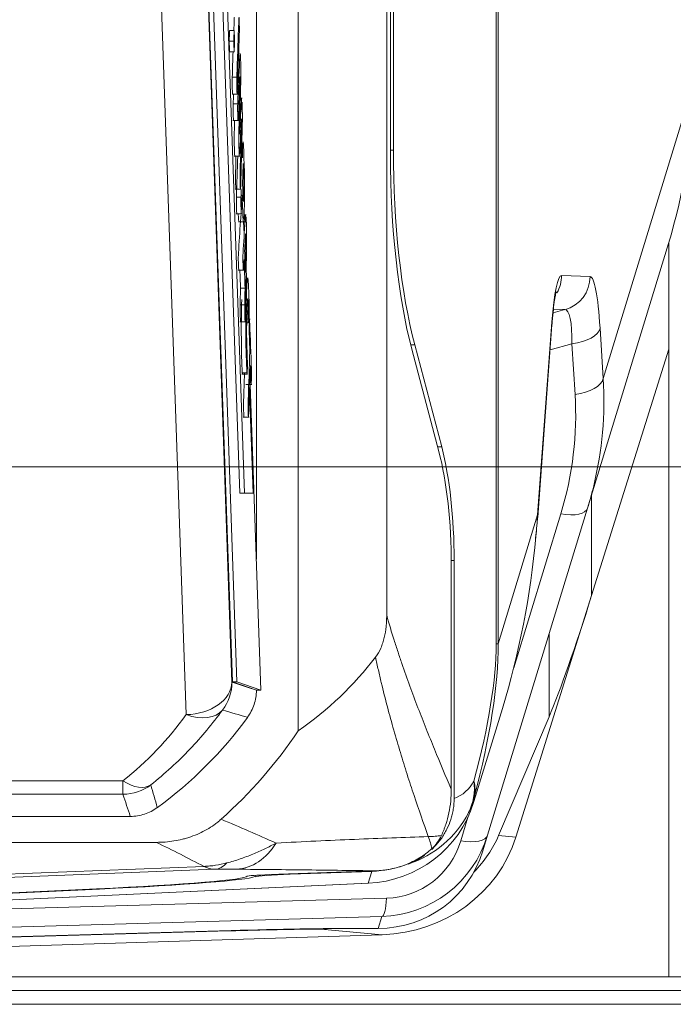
# Model space of a CAD drawing. Header units: millimetres. Extents: x 4 to 837, y 5 to 589.
# Tile 127 of 164: x 711 to 725, y 263 to 284. Entities that reach past the tile are written whole.
import ezdxf

# ---------------------------------------------------------------- set-up
doc = ezdxf.new("R2010")
doc.units = ezdxf.units.MM
doc.layers.add('1', color=7, linetype='Continuous', true_color=0xffffff)
doc.styles.add('ideas_simplex', font='simplex.shx')
doc.dimstyles.get("Standard").update_dxf_attribs({"dimtxt": 0.18, "dimasz": 0.18, "dimexe": 0.18, "dimexo": 0.0625, "dimgap": 0.09, "dimtad": 0, "dimtih": 1, "dimtoh": 1, "dimdec": 4, "dimzin": 0, "dimdsep": 46, "dimtxsty": 'Standard', "dimcen": 0.09, "dimadec": 0, "dimazin": 0, "dimtfac": 1, "dimtdec": 4, "dimtofl": 0, "dimtmove": 0, "dimatfit": 3, "dimfxl": 1, "dimtolj": 1, "dimtzin": 0, "dimarcsym": 0})

# ---------------------------------------------------------------- blocks, each defined once
blk = doc.blocks.new('_U0')
at = {"layer": '1', "color": 152, "lineweight": 13}
for p, q in [((700.230343, 313.020432), (786.941245, 313.020432)), ((709.630778, 274.485367), (786.941245, 274.485367))]:
    blk.add_line(p, q, dxfattribs=at)
at = {"layer": '1', "color": 27, "lineweight": 13}
blk.add_line((784.941245, 313.020432), (784.941245, 274.485367), dxfattribs=at)
at = {"layer": '1', "color": 87, "lineweight": 25}
for p, q in [((783.441245, 300.8554), (777.816245, 300.8554)), ((777.816245, 300.8554), (777.816245, 299.3554)), ((783.441245, 299.3554), (783.441245, 300.8554)), ((777.816245, 288.1504), (777.816245, 286.6504)), ((783.441245, 286.6504), (783.441245, 288.1504)), ((777.816245, 286.6504), (783.441245, 286.6504))]:
    blk.add_line(p, q, dxfattribs=at)
at = {"layer": '1', "color": 27, "lineweight": 18}
for points in [[(784.941245, 313.020432), (785.470226, 310.020434), (784.412264, 310.02043)], [(784.941245, 274.485367), (784.412264, 277.485365), (785.470226, 277.485369)]]:
    blk.add_solid(points, dxfattribs=at)
at = {"layer": '1', "color": 87, "linetype": 'Continuous', "lineweight": 25, "char_height": 3, "attachment_point": 7, "rotation": 90, "line_spacing_factor": 1.204819, "style": 'ideas_simplex'}
for s, insert in [('\\W1.3508;1.52', (783.287745, 288.0979)), ('\\W1.2664;38,5', (775.975245, 288.0979))]:
    blk.add_mtext(s, dxfattribs=dict(at, insert=insert))

msp = doc.modelspace()

# ---------------------------------------------------------------- linework, layer by layer
at = {"layer": '1', "color": 9, "linetype": 'Continuous', "lineweight": 18}
for p, q in [((716.803, 268.726), (716.803, 352.993)), ((718.735, 350.473), (718.735, 271.246)), ((718.817, 340.421), (718.817, 281.298)), ((718.88, 281.394), (718.88, 340.324)), ((724.885, 279.362), (723.119, 273.585)), ((724.892, 277.05), (724.892, 279.384)), ((722.031, 273.385), (722.341, 277.587)), ((719.346, 277.147), (719.935, 274.92)), ((719.873, 274.823), (719.284, 277.051)), ((724.892, 263.359), (724.892, 277.05)), ((715.892, 274.859), (715.892, 272.474)), ((715.892, 274.859), (715.892, 272.474)), ((723.119, 273.585), (720.938, 266.452)), ((720.207, 272.442), (720.207, 267.25)), ((720.145, 267.452), (720.145, 272.346)), ((721.555, 266.403), (723.207, 271.677)), ((721.259, 269.211), (720.674, 267.3)), ((722.278, 269.033), (721.176, 266.439)), ((720.674, 267.3), (720.632, 267.161)), ((720.938, 266.452), (720.832, 266.105)), ((664.072, 266.293), (713.711, 266.293)), ((716.173, 265.588), (718.484, 265.671)), ((718.409, 265.66), (716.632, 265.596)), ((705.241, 264.791), (718.339, 265.401)), ((718.33, 265.401), (718.339, 265.401)), ((701.721, 264.761), (712.47, 265.273)), ((712.402, 265.277), (701.852, 264.775)), ((718.636, 264.278), (698.892, 263.648)), ((702.445, 263.998), (715.341, 264.37)), ((715.306, 264.361), (702.61, 263.996)), ((718.115, 264.416), (718.552, 264.416)), ((697.392, 263.359), (724.892, 263.359)), ((732.725, 263.359), (724.892, 263.359))]:
    msp.add_line(p, q, dxfattribs=at)
at = {"layer": '1', "color": 9, "linetype": 'Continuous', "lineweight": 13}
for p, q in [((721.126, 270.621), (721.126, 351.097)), ((721.167, 351.097), (721.167, 270.621)), ((723.46, 276.41), (725.393, 282.736)), ((718.817, 281.395), (718.88, 281.394)), ((722.551, 278.661), (723.173, 278.639)), ((722.365, 277.847), (722.622, 277.915)), ((722.622, 277.915), (722.373, 277.924)), ((722.029, 273.44), (722.338, 277.642)), ((723.39, 277.514), (723.46, 276.41)), ((719.346, 277.147), (719.258, 277.149)), ((722.775, 277.168), (722.301, 277.041)), ((722.845, 276.063), (722.775, 277.168)), ((723.207, 271.677), (724.892, 277.05)), ((719.847, 274.921), (719.935, 274.92)), ((723.207, 273.876), (723.207, 271.677)), ((721.167, 270.621), (722.029, 273.44)), ((721.506, 270.104), (722.532, 273.458)), ((720.207, 272.442), (720.144, 272.443)), ((722.278, 269.033), (722.278, 270.834)), ((721.167, 270.621), (721.126, 270.621)), ((720.351, 266.324), (720.509, 266.841)), ((721.176, 266.439), (721.555, 266.403)), ((698.857, 265.134), (714.752, 265.769)), ((714.986, 265.705), (698.892, 265.062)), ((715.865, 265.544), (715.865, 265.573)), ((716.632, 265.604), (716.632, 265.596)), ((718.33, 265.401), (718.409, 265.66)), ((705.233, 264.791), (718.33, 265.401)), ((712.47, 265.273), (712.47, 265.281)), ((707.75, 264.761), (718.734, 265.074)), ((718.63, 264.672), (705.407, 264.295)), ((718.552, 264.416), (718.63, 264.672)), ((718.636, 264.278), (717.3, 264.402))]:
    msp.add_line(p, q, dxfattribs=at)
at = {"layer": '1', "color": 252, "linetype": 'Continuous', "lineweight": 18}
for p, q in [((715.892, 305.869), (715.892, 272.474)), ((713.141, 266.859), (710.392, 266.859))]:
    msp.add_line(p, q, dxfattribs=at)
at = {"layer": '1', "color": 7, "linetype": 'Continuous', "lineweight": 18}
for p, q in [((714.927, 291.236), (715.532, 273.91)), ((715.119, 288.589), (715.632, 273.91)), ((715.506, 282.886), (715.495, 283.212)), ((715.622, 279.574), (715.613, 279.832)), ((715.673, 278.112), (715.663, 278.397)), ((715.819, 273.91), (715.741, 276.138)), ((715.632, 273.91), (715.532, 273.91)), ((715.632, 273.91), (715.819, 273.91))]:
    msp.add_line(p, q, dxfattribs=at)
at = {"layer": '1', "color": 18, "linetype": 'Continuous', "lineweight": 18}
for p, q in [((714.827, 285.293), (715.368, 269.793)), ((714.927, 285.293), (715.468, 269.793)), ((715.586, 281.227), (715.575, 281.551)), ((715.638, 279.739), (715.629, 279.987)), ((715.684, 278.411), (715.67, 278.812)), ((715.709, 277.708), (715.702, 277.896)), ((715.712, 277.626), (715.71, 277.676)), ((715.756, 276.347), (715.752, 276.457)), ((715.991, 269.61), (715.759, 276.283)), ((715.368, 269.793), (715.892, 269.61)), ((715.368, 269.793), (715.468, 269.793)), ((715.468, 269.793), (715.991, 269.61)), ((715.892, 269.61), (715.991, 269.61))]:
    msp.add_line(p, q, dxfattribs=at)
at = {"layer": '1', "color": 252, "linetype": 'Continuous', "lineweight": 13}
for p, q in [((714.818, 285.273), (715.359, 269.787)), ((714.36, 269.08), (713.809, 284.859)), ((707.649, 267.634), (712.981, 267.634)), ((712.981, 267.341), (712.981, 267.634)), ((712.981, 267.341), (707.509, 267.341))]:
    msp.add_line(p, q, dxfattribs=at)
at = {"layer": '1', "color": 163, "linetype": 'Continuous', "lineweight": 18}
for p, q in [((715.407, 284.005), (715.307, 284.005)), ((715.399, 283.773), (715.299, 283.773)), ((715.407, 283.541), (715.307, 283.541))]:
    msp.add_line(p, q, dxfattribs=at)
at = {"layer": '1', "color": 5, "linetype": 'Continuous', "lineweight": 13}
for p, q in [((715.365, 282.985), (715.464, 282.985)), ((715.485, 282.408), (715.385, 282.408)), ((715.456, 280.37), (715.556, 280.37)), ((715.685, 276.537), (715.585, 276.537))]:
    msp.add_line(p, q, dxfattribs=at)
at = {"layer": '1', "color": 5, "linetype": 'Continuous', "lineweight": 18}
for p, q in [((715.36, 282.616), (715.485, 282.616)), ((715.585, 282.527), (715.542, 282.527)), ((715.56, 282.387), (715.539, 282.387)), ((715.38, 282.043), (715.505, 282.043)), ((715.41, 281.266), (715.534, 281.266)), ((715.432, 280.542), (715.557, 280.542)), ((715.451, 280.004), (715.576, 280.004)), ((715.672, 279.986), (715.623, 279.986)), ((715.498, 279.831), (715.623, 279.831)), ((715.663, 279.292), (715.64, 279.292)), ((715.495, 278.778), (715.62, 278.778)), ((715.715, 278.605), (715.666, 278.605)), ((715.645, 278.386), (715.545, 278.386)), ((715.638, 278.017), (715.538, 278.017)), ((715.534, 277.65), (715.659, 277.65)), ((715.68, 277.626), (715.741, 277.626)), ((715.756, 277.708), (715.682, 277.708)), ((715.576, 276.504), (715.701, 276.504)), ((715.665, 276.283), (715.79, 276.283)), ((715.607, 275.567), (715.732, 275.567))]:
    msp.add_line(p, q, dxfattribs=at)
at = {"layer": '1', "color": 143, "linetype": 'Continuous', "lineweight": 18}
msp.add_line((696.612, 263.059), (732.249, 263.059), dxfattribs=at)
at = {"layer": '1', "color": 143, "linetype": 'Continuous', "lineweight": 13}
msp.add_line((732.249, 262.759), (696.218, 262.759), dxfattribs=at)
at = {"layer": '1', "color": 252, "linetype": 'Continuous', "lineweight": 18}
msp.add_arc((708.392, 274.359), 9.05, 306.1507, 323.8493, dxfattribs=at)
at = {"layer": '1', "color": 9, "linetype": 'Continuous', "lineweight": 18}
msp.add_arc((708.392, 274.359), 10.124, 311.6677, 326.1868, dxfattribs=at)
for centre, major_axis, ratio, start_param, end_param in [((715.224, 281.967), (-4.969, -9.694), 0.915268, 1.763714, 2.081279), ((720.411, 281.278), (-0.006, 6.001), 0.265596, 1.567206, 2.3521), ((720.474, 281.374), (-0.006, 6.001), 0.265596, 1.567206, 2.3521), ((719.215, 272.358), (-0.003, 3.5), 0.265596, 4.708799, 5.493692), ((719.277, 272.454), (-0.003, 3.5), 0.265596, 4.708799, 5.493692), ((713.242, 275.482), (-10.108, -1.836), 0.86618, 2.721247, 2.776374), ((712.428, 274.53), (-0.324, -13.758), 0.700701, 1.190423, 1.473344), ((723.338, 273.474), (-1.453, -5.094), 0.073488, 0.533162, 1.231294), ((711.918, 274.359), (-7.96, 0), 0.896513, 2.2316, 2.542502), ((718.231, 267.859), (-2.492, -0.276), 0.981028, 1.501972, 2.741344), ((718.554, 267.205), (-0.059, 2.533), 0.985057, 3.14841, 4.387782), ((718.499, 267.277), (-3.177, 0.239), 0.941521, 1.684461, 2.926011), ((717.076, 267.41), (-4.27, 0.253), 0.700952, 2.596941, 2.89671), ((718.466, 266.919), (-1.471, 2.063), 0.964152, 2.539361, 3.778733), ((718.323, 268.16), (-1.664, -1.87), 0.998377, 0.762518, 1.088078), ((710.692, 265.382), (-5, -0.175), 0.034878, 1.918642, 3.123656), ((710.692, 265.382), (-5.2, -0.182), 0.034878, 1.918642, 3.038423), ((716.191, 265.571), (-0.5, -0.017), 0.034878, 4.746075, 6.265249), ((716.66, 265.569), (-0.8, -0.028), 0.034878, 4.746075, 6.180015), ((714.438, 264.159), (-5, -0.175), 0.034878, 4.101628, 4.536636), ((714.438, 264.159), (-5.2, -0.182), 0.034878, 3.925771, 4.536636)]:
    msp.add_ellipse(centre, major_axis=major_axis, ratio=ratio, start_param=start_param, end_param=end_param, dxfattribs=at)
at = {"layer": '1', "color": 9, "linetype": 'Continuous', "lineweight": 13}
for centre, major_axis, ratio, start_param, end_param in [((722.554, 276.33), (-0.004, 2.331), 0.110886, 6.279154, 7.255857), ((721.806, 278.661), (0.026, 0.75), 0.993398, 4.219902, 4.746609), ((722.428, 278.639), (0.026, 0.75), 0.993398, 3.439847, 4.746609), ((723.16, 276.309), (-0.012, -2.33), 0.11226, 2.115018, 3.138297), ((722.415, 276.309), (-0.219, -1.606), 0.17875, 2.159014, 3.182293), ((721.593, 277.642), (-0.748, 0.055), 0.536922, 3.141587, 3.277917), ((722.645, 277.514), (0.749, 0.047), 0.477313, 4.857217, 6.152339), ((722.714, 276.41), (0.749, 0.047), 0.477313, 4.857217, 6.152339), ((713.242, 275.482), (-10.108, -1.836), 0.86618, 2.776374, 3.038811), ((713.372, 275.135), (-9.35, -1.868), 0.859177, 2.708291, 3.025856), ((722.402, 273.805), (0.717, -0.219), 0.410432, 5.018377, 6.283185), ((712.428, 274.53), (-0.324, -13.758), 0.700701, 1.473344, 1.507988), ((721.284, 273.44), (-0.748, 0.055), 0.536922, 3.141952, 3.277917), ((706.095, 249.078), (-14.42, -23.229), 0.182529, 2.600372, 2.855615), ((704.646, 249.078), (-15.709, -23.718), 0.215587, 2.575332, 2.830575), ((719.785, 268.204), (-0.595, 0.864), 0.873962, 2.928911, 3.56686), ((719.19, 267.631), (1.323, -0.706), 0.869113, 0.013492, 0.550689), ((719.19, 267.631), (1.449, -0.387), 0.693316, 0.031738, 0.367362), ((719.19, 267.631), (-1.259, 0.816), 0.997604, 3.238208, 3.4785), ((718.337, 268.204), (-1.492, 2.065), 0.947978, 2.850744, 3.582639), ((720.221, 266.671), (0.717, -0.219), 0.410432, 5.018377, 6.283185), ((715.412, 267.204), (0.012, 1.5), 0.774069, 3.196712, 4.052014), ((718.684, 266.858), (-0.033, 1.784), 0.978552, 3.151456, 4.390828), ((714.934, 267.203), (0.025, -1.5), 0.469264, 0.039507, 0.427114), ((718.604, 265.421), (-0.021, 0.75), 0.181414, 3.177067, 4.226383)]:
    msp.add_ellipse(centre, major_axis=major_axis, ratio=ratio, start_param=start_param, end_param=end_param, dxfattribs=at)
at = {"layer": '1', "color": 252, "linetype": 'Continuous', "lineweight": 13}
for centre, major_axis, ratio, start_param, end_param in [((714.36, 269.787), (-0.999, -0.035), 0.706891, 1.546116, 3.092232), ((714.36, 269.787), (-0.321, -0.947), 0.999321, 1.244146, 1.897446), ((714.36, 269.787), (-0.811, 0.585), 0.629764, 1.99759, 3.096649), ((708.392, 273.395), (0, -7.367), 0.99939, 0.672925, 0.945109), ((712.981, 268.341), (-0.624, 0.782), 0.529088, 2.15655, 3.100453), ((712.981, 268.341), (-0.947, -0.32), 0.999321, 1.245279, 1.896314)]:
    msp.add_ellipse(centre, major_axis=major_axis, ratio=ratio, start_param=start_param, end_param=end_param, dxfattribs=at)
at = {"layer": '1', "color": 5, "linetype": 'Continuous', "lineweight": 18}
for points, knots in [([(715.4, 284.005), (715.403, 284.084), (715.405, 284.163), (715.408, 284.242), (715.409, 284.275), (715.41, 284.292), (715.412, 284.292)], [0, 0, 0, 0, 0.739584, 0.739584, 0.739584, 1, 1, 1, 1]), ([(715.464, 282.985), (715.479, 283.404), (715.494, 283.823), (715.508, 284.242), (715.51, 284.309), (715.513, 284.309), (715.515, 284.243), (715.517, 284.205), (715.518, 284.168), (715.519, 284.13), (715.522, 284.064), (715.522, 283.99), (715.519, 283.924)], [0, 0, 0, 0, 0.73731, 0.73731, 0.73731, 0.835407, 0.835407, 0.835407, 0.901939, 0.901939, 0.901939, 1, 1, 1, 1]), ([(715.519, 283.924), (715.505, 283.504), (715.49, 283.085), (715.476, 282.666), (715.473, 282.6), (715.471, 282.599), (715.468, 282.666), (715.467, 282.703), (715.466, 282.741), (715.464, 282.778), (715.462, 282.844), (715.462, 282.919), (715.464, 282.985)], [0, 0, 0, 0, 0.737359, 0.737359, 0.737359, 0.835462, 0.835462, 0.835462, 0.901998, 0.901998, 0.901998, 1, 1, 1, 1]), ([(715.485, 282.408), (715.499, 282.724), (715.513, 283.04), (715.526, 283.357), (715.535, 283.555), (715.541, 283.552), (715.554, 283.187), (715.554, 283.026), (715.547, 282.762)], [0, 0, 0, 0, 0.527315, 0.527315, 0.527315, 0.763174, 0.763174, 1, 1, 1, 1]), ([(715.372, 282.616), (715.371, 282.616), (715.37, 282.632), (715.369, 282.666), (715.367, 282.703), (715.366, 282.741), (715.365, 282.778), (715.362, 282.844), (715.362, 282.919), (715.365, 282.985)], [0, 0, 0, 0, 0.230006, 0.230006, 0.230006, 0.541378, 0.541378, 0.541378, 1, 1, 1, 1]), ([(715.534, 282.99), (715.521, 282.688), (715.509, 282.386), (715.496, 282.085), (715.493, 282.026), (715.491, 282.03), (715.489, 282.094), (715.487, 282.13), (715.486, 282.166), (715.485, 282.201), (715.482, 282.271), (715.482, 282.347), (715.485, 282.408)], [0, 0, 0, 0, 0.696183, 0.696183, 0.696183, 0.808446, 0.808446, 0.808446, 0.882625, 0.882625, 0.882625, 1, 1, 1, 1]), ([(715.522, 281.266), (715.519, 281.267), (715.516, 281.311), (715.508, 281.545), (715.507, 281.68), (715.511, 281.845), (715.519, 282.211), (715.528, 282.577), (715.536, 282.943)], [0, 0, 0, 0, 0.137789, 0.137789, 0.375707, 0.375707, 0.375707, 1, 1, 1, 1]), ([(715.536, 282.943), (715.537, 282.96), (715.537, 282.974), (715.536, 283.004), (715.535, 283.004), (715.534, 282.99)], [0, 0, 0, 0, 0.486654, 0.486654, 1, 1, 1, 1]), ([(715.547, 282.762), (715.54, 282.452), (715.533, 282.142), (715.526, 281.831), (715.525, 281.79), (715.525, 281.766), (715.525, 281.752)], [0, 0, 0, 0, 0.927557, 0.927557, 0.927557, 1, 1, 1, 1]), ([(715.392, 282.043), (715.391, 282.043), (715.39, 282.06), (715.389, 282.094), (715.387, 282.13), (715.386, 282.166), (715.385, 282.201), (715.382, 282.271), (715.383, 282.347), (715.385, 282.408)], [0, 0, 0, 0, 0.235743, 0.235743, 0.235743, 0.531701, 0.531701, 0.531701, 1, 1, 1, 1]), ([(715.58, 282.439), (715.58, 282.426), (715.581, 282.41), (715.588, 282.211), (715.588, 282.039), (715.581, 281.793), (715.57, 281.397), (715.56, 281), (715.549, 280.603), (715.548, 280.587), (715.548, 280.574), (715.547, 280.564)], [0, 0, 0, 0, 0.027325, 0.027325, 0.321331, 0.321331, 0.321331, 0.977507, 0.977507, 0.977507, 1, 1, 1, 1]), ([(715.567, 282.067), (715.554, 281.823), (715.541, 281.578), (715.529, 281.334), (715.528, 281.323), (715.528, 281.314), (715.527, 281.306)], [0, 0, 0, 0, 0.965012, 0.965012, 0.965012, 1, 1, 1, 1]), ([(715.569, 282.018), (715.569, 282.036), (715.569, 282.051), (715.568, 282.081), (715.567, 282.079), (715.567, 282.067)], [0, 0, 0, 0, 0.510903, 0.510903, 1, 1, 1, 1]), ([(715.422, 281.266), (715.419, 281.267), (715.416, 281.311), (715.408, 281.545), (715.407, 281.68), (715.411, 281.845), (715.412, 281.911), (715.414, 281.977), (715.415, 282.044)], [0, 0, 0, 0, 0.281822, 0.281822, 0.768439, 0.768439, 0.768439, 1, 1, 1, 1]), ([(715.545, 280.542), (715.544, 280.542), (715.543, 280.559), (715.541, 280.591), (715.54, 280.627), (715.539, 280.663), (715.538, 280.699), (715.535, 280.762), (715.535, 280.832), (715.537, 280.904), (715.548, 281.275), (715.558, 281.647), (715.569, 282.018)], [0, 0, 0, 0, 0.059015, 0.059015, 0.059015, 0.13794, 0.13794, 0.13794, 0.257715, 0.257715, 0.257715, 1, 1, 1, 1]), ([(715.586, 281.226), (715.588, 281.287), (715.59, 281.347), (715.592, 281.408), (715.6, 281.642), (715.607, 281.625), (715.616, 281.384), (715.618, 281.333), (715.619, 281.283), (715.621, 281.232), (715.636, 280.797), (715.641, 280.468), (715.625, 279.994), (715.622, 279.936), (715.619, 279.897)], [0, 0, 0, 0, 0.088818, 0.088818, 0.088818, 0.359503, 0.359503, 0.359503, 0.434531, 0.434531, 0.434531, 0.908169, 0.908169, 1, 1, 1, 1]), ([(715.445, 280.542), (715.444, 280.542), (715.443, 280.559), (715.441, 280.591), (715.44, 280.627), (715.439, 280.663), (715.438, 280.699), (715.435, 280.762), (715.435, 280.832), (715.437, 280.904), (715.441, 281.025), (715.444, 281.145), (715.447, 281.266)], [0, 0, 0, 0, 0.118376, 0.118376, 0.118376, 0.276687, 0.276687, 0.276687, 0.516938, 0.516938, 0.516938, 1, 1, 1, 1]), ([(715.616, 280.388), (715.622, 280.565), (715.621, 280.702), (715.613, 280.933), (715.612, 280.975), (715.61, 281.017), (715.609, 281.059), (715.606, 281.137), (715.604, 281.11), (715.602, 281.044), (715.598, 280.925), (715.594, 280.807), (715.589, 280.689)], [0, 0, 0, 0, 0.413632, 0.413632, 0.413632, 0.528856, 0.528856, 0.528856, 0.678778, 0.678778, 0.678778, 1, 1, 1, 1]), ([(715.589, 280.689), (715.592, 280.616), (715.595, 280.543), (715.597, 280.47), (715.605, 280.24), (715.61, 280.212), (715.616, 280.388)], [0, 0, 0, 0, 0.324315, 0.324315, 0.324315, 1, 1, 1, 1]), ([(715.464, 280.004), (715.463, 280.005), (715.461, 280.022), (715.46, 280.054), (715.459, 280.09), (715.458, 280.127), (715.456, 280.163), (715.454, 280.23), (715.454, 280.304), (715.456, 280.37)], [0, 0, 0, 0, 0.226315, 0.226315, 0.226315, 0.533774, 0.533774, 0.533774, 1, 1, 1, 1]), ([(715.564, 280.004), (715.563, 280.005), (715.561, 280.022), (715.56, 280.054), (715.559, 280.09), (715.558, 280.127), (715.556, 280.163), (715.554, 280.23), (715.554, 280.304), (715.556, 280.37)], [0, 0, 0, 0, 0.226315, 0.226315, 0.226315, 0.533774, 0.533774, 0.533774, 1, 1, 1, 1]), ([(715.611, 279.831), (715.603, 279.832), (715.596, 279.982), (715.587, 280.236), (715.584, 280.297), (715.582, 280.358), (715.58, 280.42)], [0, 0, 0, 0, 0.753749, 0.753749, 0.753749, 1, 1, 1, 1]), ([(715.507, 278.778), (715.506, 278.778), (715.505, 278.795), (715.503, 278.831), (715.502, 278.87), (715.501, 278.908), (715.499, 278.946), (715.497, 279.02), (715.497, 279.1), (715.5, 279.15), (715.515, 279.383), (715.53, 279.615), (715.545, 279.849), (715.551, 279.94), (715.556, 279.986), (715.56, 279.986)], [0, 0, 0, 0, 0.054885, 0.054885, 0.054885, 0.122656, 0.122656, 0.122656, 0.226532, 0.226532, 0.226532, 0.833696, 0.833696, 0.833696, 1, 1, 1, 1]), ([(715.623, 279.012), (715.619, 278.942), (715.615, 278.873), (715.61, 278.804), (715.608, 278.762), (715.605, 278.771), (715.603, 278.831), (715.602, 278.87), (715.601, 278.908), (715.599, 278.946), (715.597, 279.02), (715.597, 279.1), (715.6, 279.15), (715.615, 279.383), (715.63, 279.615), (715.645, 279.849), (715.651, 279.94), (715.656, 279.986), (715.66, 279.986)], [0, 0, 0, 0, 0.14442, 0.14442, 0.14442, 0.220789, 0.220789, 0.220789, 0.276664, 0.276664, 0.276664, 0.362306, 0.362306, 0.362306, 0.862889, 0.862889, 0.862889, 1, 1, 1, 1]), ([(715.666, 279.941), (715.668, 279.911), (715.671, 279.866), (715.68, 279.585), (715.681, 279.378), (715.674, 279.02)], [0, 0, 0, 0, 0.208751, 0.208751, 1, 1, 1, 1]), ([(715.663, 279.292), (715.665, 279.42), (715.665, 279.478), (715.661, 279.594), (715.659, 279.593), (715.655, 279.522)], [0, 0, 0, 0, 0.499807, 0.499807, 1, 1, 1, 1]), ([(715.674, 279.02), (715.666, 278.59), (715.658, 278.159), (715.65, 277.729), (715.648, 277.637), (715.646, 277.624), (715.643, 277.698), (715.642, 277.736), (715.64, 277.775), (715.639, 277.814), (715.637, 277.875), (715.637, 277.942), (715.638, 278.017)], [0, 0, 0, 0, 0.696265, 0.696265, 0.696265, 0.815256, 0.815256, 0.815256, 0.894008, 0.894008, 0.894008, 1, 1, 1, 1]), ([(715.685, 276.537), (715.659, 276.988), (715.655, 277.656), (715.684, 278.483), (715.693, 278.606), (715.702, 278.605)], [0, 0, 0, 0, 0.697889, 0.697889, 1, 1, 1, 1]), ([(715.547, 277.65), (715.545, 277.65), (715.544, 277.665), (715.543, 277.698), (715.542, 277.736), (715.54, 277.775), (715.539, 277.814), (715.537, 277.875), (715.537, 277.942), (715.538, 278.017)], [0, 0, 0, 0, 0.218479, 0.218479, 0.218479, 0.551622, 0.551622, 0.551622, 1, 1, 1, 1]), ([(715.704, 278.159), (715.698, 278.16), (715.693, 278.069), (715.674, 277.522), (715.675, 277.211), (715.694, 276.84), (715.697, 276.781), (715.698, 276.706), (715.695, 276.633), (715.694, 276.607), (715.694, 276.582), (715.693, 276.557), (715.691, 276.496), (715.688, 276.486), (715.685, 276.537)], [0, 0, 0, 0, 0.23521, 0.23521, 0.76237, 0.76237, 0.76237, 0.862244, 0.862244, 0.862244, 0.904546, 0.904546, 0.904546, 1, 1, 1, 1]), ([(715.728, 277.626), (715.727, 277.627), (715.725, 277.653), (715.724, 277.703), (715.718, 277.964), (715.712, 278.107), (715.707, 278.147)], [0, 0, 0, 0, 0.183376, 0.183376, 0.183376, 1, 1, 1, 1]), ([(715.735, 277.954), (715.737, 277.879), (715.736, 277.81), (715.734, 277.749), (715.733, 277.724), (715.732, 277.699), (715.731, 277.674), (715.731, 277.665), (715.731, 277.658), (715.731, 277.652)], [0, 0, 0, 0, 0.626478, 0.626478, 0.626478, 0.922603, 0.922603, 0.922603, 1, 1, 1, 1]), ([(715.75, 277.012), (715.745, 277.133), (715.741, 277.253), (715.737, 277.374), (715.734, 277.44), (715.734, 277.514), (715.737, 277.58), (715.738, 277.606), (715.739, 277.632), (715.739, 277.658), (715.741, 277.691), (715.742, 277.707), (715.743, 277.708)], [0, 0, 0, 0, 0.52669, 0.52669, 0.52669, 0.768329, 0.768329, 0.768329, 0.880579, 0.880579, 0.880579, 1, 1, 1, 1]), ([(715.748, 277.62), (715.76, 277.285), (715.772, 276.951), (715.783, 276.617), (715.786, 276.551), (715.786, 276.477), (715.783, 276.411)], [0, 0, 0, 0, 0.858109, 0.858109, 0.858109, 1, 1, 1, 1]), ([(715.761, 276.694), (715.748, 276.335), (715.736, 275.976), (715.723, 275.618), (715.721, 275.551), (715.719, 275.55), (715.716, 275.616), (715.715, 275.654), (715.714, 275.692), (715.712, 275.729), (715.71, 275.796), (715.71, 275.87), (715.712, 275.936), (715.725, 276.295), (715.737, 276.654), (715.75, 277.012)], [0, 0, 0, 0, 0.413825, 0.413825, 0.413825, 0.478125, 0.478125, 0.478125, 0.521836, 0.521836, 0.521836, 0.586136, 0.586136, 0.586136, 1, 1, 1, 1]), ([(715.783, 276.411), (715.782, 276.385), (715.782, 276.359), (715.781, 276.333), (715.778, 276.267), (715.776, 276.266), (715.773, 276.332), (715.769, 276.453), (715.765, 276.573), (715.761, 276.694)], [0, 0, 0, 0, 0.127562, 0.127562, 0.127562, 0.401794, 0.401794, 0.401794, 1, 1, 1, 1]), ([(715.62, 275.567), (715.619, 275.567), (715.617, 275.583), (715.616, 275.616), (715.615, 275.654), (715.614, 275.692), (715.612, 275.729), (715.61, 275.796), (715.61, 275.87), (715.612, 275.936), (715.619, 276.132), (715.626, 276.329), (715.633, 276.525)], [0, 0, 0, 0, 0.088766, 0.088766, 0.088766, 0.207863, 0.207863, 0.207863, 0.38306, 0.38306, 0.38306, 1, 1, 1, 1])]:
    msp.add_open_spline(points, degree=3, knots=knots, dxfattribs=at)
at = {"layer": '1', "color": 163, "linetype": 'Continuous', "lineweight": 18}
for points in [[(715.307, 284.005), (715.305, 283.928), (715.302, 283.85), (715.299, 283.773)], [(715.407, 284.005), (715.405, 283.928), (715.402, 283.85), (715.399, 283.773)], [(715.415, 283.773), (715.413, 283.85), (715.41, 283.928), (715.407, 284.005)], [(715.299, 283.773), (715.302, 283.695), (715.305, 283.618), (715.307, 283.541)], [(715.399, 283.773), (715.402, 283.695), (715.405, 283.618), (715.407, 283.541)], [(715.407, 283.541), (715.41, 283.618), (715.413, 283.695), (715.415, 283.773)]]:
    msp.add_open_spline(points, degree=3, dxfattribs=at)
at = {"layer": '1', "color": 5, "linetype": 'Continuous', "lineweight": 18}
for points in [[(715.365, 282.985), (715.371, 283.17), (715.377, 283.355), (715.384, 283.541)], [(715.385, 282.408), (715.388, 282.477), (715.391, 282.547), (715.394, 282.616)], [(715.56, 282.387), (715.565, 282.478), (715.569, 282.525), (715.572, 282.527)], [(715.528, 281.765), (715.539, 281.972), (715.55, 282.18), (715.56, 282.387)], [(715.525, 281.752), (715.526, 281.737), (715.527, 281.735), (715.528, 281.765)], [(715.456, 280.37), (715.467, 280.669), (715.477, 280.967), (715.487, 281.266)], [(715.556, 280.37), (715.558, 280.427), (715.56, 280.483), (715.562, 280.54)], [(715.58, 280.42), (715.576, 280.311), (715.573, 280.203), (715.569, 280.094)], [(715.511, 279.831), (715.506, 279.832), (715.501, 279.89), (715.496, 279.995)], [(715.655, 279.522), (715.648, 279.416), (715.642, 279.309), (715.635, 279.203)], [(715.652, 278.725), (715.655, 278.914), (715.659, 279.103), (715.663, 279.292)], [(715.635, 279.203), (715.641, 279.043), (715.646, 278.884), (715.652, 278.725)], [(715.645, 278.386), (715.638, 278.595), (715.63, 278.803), (715.623, 279.012)], [(715.545, 278.386), (715.541, 278.517), (715.536, 278.647), (715.531, 278.778)], [(715.707, 278.594), (715.717, 278.545), (715.727, 278.33), (715.735, 277.954)], [(715.538, 278.017), (715.54, 278.14), (715.543, 278.263), (715.545, 278.386)], [(715.638, 278.017), (715.64, 278.14), (715.643, 278.263), (715.645, 278.386)], [(715.585, 276.537), (715.561, 276.962), (715.556, 277.58), (715.572, 278.133)], [(715.589, 276.504), (715.588, 276.504), (715.586, 276.515), (715.585, 276.537)]]:
    msp.add_open_spline(points, degree=3, dxfattribs=at)
at = {"layer": '1', "color": 9, "linetype": 'Continuous', "lineweight": 18}
for points, knots in [([(722.358, 277.786), (722.367, 277.877), (722.384, 278.033), (722.41, 278.201), (722.43, 278.288), (722.435, 278.306), (722.435, 278.306)], [0, 0, 0, 0, 0.311172, 0.601237, 0.847161, 1, 1, 1, 1]), ([(718.491, 270.335), (718.537, 270.395), (718.575, 270.461), (718.615, 270.551), (718.622, 270.569), (718.636, 270.606), (718.643, 270.625), (718.662, 270.682), (718.673, 270.721), (718.701, 270.838), (718.714, 270.918), (718.727, 271.04), (718.73, 271.081), (718.734, 271.164), (718.735, 271.205), (718.735, 271.246)], [0, 0, 0, 0, 0.25, 0.25, 0.3125, 0.3125, 0.375, 0.375, 0.5, 0.5, 0.75, 0.75, 0.875, 0.875, 1, 1, 1, 1]), ([(719.718, 266.139), (719.739, 266.159), (719.76, 266.179), (719.834, 266.256), (719.883, 266.315), (719.95, 266.41), (719.971, 266.442), (720.001, 266.492), (720.011, 266.509), (720.03, 266.543), (720.039, 266.56), (720.082, 266.647), (720.111, 266.718), (720.146, 266.828), (720.157, 266.865), (720.17, 266.921), (720.175, 266.94), (720.182, 266.979), (720.186, 266.998), (720.201, 267.094), (720.207, 267.172), (720.207, 267.25)], [0, 0, 0, 0, 0.070286, 0.070286, 0.256229, 0.256229, 0.3492, 0.3492, 0.395686, 0.395686, 0.442172, 0.442172, 0.628115, 0.628115, 0.721086, 0.721086, 0.767572, 0.767572, 0.814057, 0.814057, 1, 1, 1, 1]), ([(720.145, 267.452), (720.145, 267.364), (720.14, 267.278), (720.123, 267.105), (720.11, 267.02), (720.075, 266.851), (720.052, 266.767), (720.018, 266.663), (720.011, 266.642), (719.996, 266.601), (719.973, 266.54), (719.947, 266.48), (719.929, 266.44)], [0, 0, 0, 0, 0.25, 0.25, 0.5, 0.5, 0.75, 0.75, 0.8125, 0.8125, 0.875, 1, 1, 1, 1]), ([(713.711, 266.293), (713.839, 266.293), (713.966, 266.302), (714.154, 266.333), (714.217, 266.345), (714.309, 266.368), (714.34, 266.377), (714.401, 266.395), (714.432, 266.405), (714.584, 266.457), (714.7, 266.51), (714.865, 266.604), (714.919, 266.639), (714.997, 266.695), (715.023, 266.714), (715.073, 266.755), (715.098, 266.775), (715.122, 266.797)], [0, 0, 0, 0, 0.25, 0.25, 0.375, 0.375, 0.4375, 0.4375, 0.5, 0.5, 0.75, 0.75, 0.875, 0.875, 0.9375, 0.9375, 1, 1, 1, 1]), ([(719.929, 266.44), (719.903, 266.386), (719.873, 266.335), (719.804, 266.241), (719.765, 266.197), (719.721, 266.156)], [0, 0, 0, 0, 0.5, 0.5, 1, 1, 1, 1]), ([(719.721, 266.156), (719.68, 266.118), (719.636, 266.082), (719.568, 266.031), (719.545, 266.014), (719.498, 265.982), (719.474, 265.967), (719.353, 265.894), (719.252, 265.845), (719.119, 265.794), (719.093, 265.784), (719.039, 265.766), (719.012, 265.758), (718.93, 265.735), (718.876, 265.721), (718.71, 265.688), (718.598, 265.675), (718.484, 265.671)], [0, 0, 0, 0, 0.125, 0.125, 0.1875, 0.1875, 0.25, 0.25, 0.5, 0.5, 0.5625, 0.5625, 0.625, 0.625, 0.75, 0.75, 1, 1, 1, 1]), ([(719.204, 265.82), (719.277, 265.848), (719.401, 265.906), (719.515, 265.978), (719.563, 266.012)], [0, 0, 0, 0, 0.567537, 1, 1, 1, 1])]:
    msp.add_open_spline(points, degree=3, knots=knots, dxfattribs=at)
for points, degree in [([(722.341, 277.587), (722.348, 277.701), (722.358, 277.786)], 2), ([(721.982, 272.923), (722.031, 273.385)], 1), ([(720.521, 266.941), (720.585, 267.055), (720.636, 267.175), (720.674, 267.3)], 3), ([(717.3, 264.402), (717.342, 264.403), (717.383, 264.404), (717.423, 264.405)], 3)]:
    msp.add_open_spline(points, degree=degree, dxfattribs=at)
at = {"layer": '1', "color": 9, "linetype": 'Continuous', "lineweight": 13}
for points, knots in [([(718.735, 271.246), (718.788, 271.06), (718.842, 270.88), (718.926, 270.617), (718.954, 270.531), (719.01, 270.36), (719.039, 270.276), (719.125, 270.026), (719.183, 269.863), (719.3, 269.543), (719.359, 269.385), (719.477, 269.075), (719.537, 268.922), (719.657, 268.62), (719.718, 268.471), (719.9, 268.027), (720.022, 267.737), (720.145, 267.452)], [0, 0, 0, 0, 0.125, 0.125, 0.1875, 0.1875, 0.25, 0.25, 0.375, 0.375, 0.5, 0.5, 0.625, 0.625, 0.75, 0.75, 1, 1, 1, 1]), ([(719.643, 266.418), (719.538, 266.711), (719.434, 267.009), (719.281, 267.466), (719.231, 267.621), (719.131, 267.933), (719.082, 268.092), (718.984, 268.413), (718.936, 268.576), (718.842, 268.908), (718.796, 269.077), (718.705, 269.422), (718.661, 269.598), (718.596, 269.869), (718.574, 269.961), (718.532, 270.146), (718.511, 270.24), (718.491, 270.335)], [0, 0, 0, 0, 0.25, 0.25, 0.375, 0.375, 0.5, 0.5, 0.625, 0.625, 0.75, 0.75, 0.875, 0.875, 0.9375, 0.9375, 1, 1, 1, 1]), ([(715.122, 266.797), (715.326, 266.712), (715.527, 266.626), (715.927, 266.453), (716.125, 266.365), (716.322, 266.277)], [0, 0, 0, 0, 0.5, 0.5, 1, 1, 1, 1]), ([(716.322, 266.277), (716.617, 266.293), (716.905, 266.307), (717.474, 266.334), (717.753, 266.347), (718.305, 266.37), (718.576, 266.381), (719.114, 266.4), (719.38, 266.41), (719.643, 266.418)], [0, 0, 0, 0, 0.25, 0.25, 0.5, 0.5, 0.75, 0.75, 1, 1, 1, 1]), ([(719.643, 266.418), (719.694, 266.419), (719.743, 266.422), (719.838, 266.429), (719.884, 266.434), (719.929, 266.44)], [0, 0, 0, 0, 0.5, 0.5, 1, 1, 1, 1]), ([(719.721, 266.156), (719.712, 266.197), (719.701, 266.239), (719.675, 266.326), (719.66, 266.371), (719.643, 266.418)], [0, 0, 0, 0, 0.5, 0.5, 1, 1, 1, 1]), ([(715.248, 265.843), (715.296, 265.856), (715.344, 265.869), (715.441, 265.898), (715.488, 265.914), (715.583, 265.946), (715.63, 265.963), (715.723, 265.998), (715.769, 266.016), (715.904, 266.072), (715.991, 266.111), (716.161, 266.192), (716.243, 266.234), (716.322, 266.277)], [0, 0, 0, 0, 0.125, 0.125, 0.25, 0.25, 0.375, 0.375, 0.5, 0.5, 0.75, 0.75, 1, 1, 1, 1]), ([(714.752, 265.769), (714.773, 265.77), (714.794, 265.771), (714.835, 265.774), (714.898, 265.779), (714.96, 265.786), (715.084, 265.805), (715.166, 265.822), (715.248, 265.843)], [0, 0, 0, 0, 0.125, 0.125, 0.25, 0.5, 0.5, 1, 1, 1, 1]), ([(714.752, 265.769), (714.762, 265.764), (714.772, 265.759), (714.791, 265.751), (714.821, 265.738), (714.85, 265.728), (714.909, 265.712), (714.948, 265.706), (714.986, 265.705)], [0, 0, 0, 0, 0.125, 0.125, 0.25, 0.5, 0.5, 1, 1, 1, 1]), ([(715.465, 265.706), (715.43, 265.706), (715.394, 265.707), (715.321, 265.707), (715.283, 265.707), (715.205, 265.707), (715.165, 265.707), (715.101, 265.707), (715.079, 265.706), (715.034, 265.706), (715.01, 265.706), (714.986, 265.705)], [0, 0, 0, 0, 0.25, 0.25, 0.5, 0.5, 0.75, 0.75, 0.875, 0.875, 1, 1, 1, 1]), ([(718.484, 265.671), (718.243, 265.675), (718, 265.678), (717.509, 265.685), (717.261, 265.688), (716.759, 265.694), (716.506, 265.697), (715.991, 265.702), (715.73, 265.704), (715.465, 265.706)], [0, 0, 0, 0, 0.25, 0.25, 0.5, 0.5, 0.75, 0.75, 1, 1, 1, 1])]:
    msp.add_open_spline(points, degree=3, knots=knots, dxfattribs=at)
at = {"layer": '1', "color": 252, "linetype": 'Continuous', "lineweight": 13}
for points in [[(715.359, 269.787), (715.537, 269.727), (715.714, 269.668), (715.892, 269.61)], [(715.699, 269.021), (715.517, 269.073), (715.335, 269.126), (715.153, 269.179)], [(713.587, 267.546), (713.635, 267.381), (713.683, 267.216), (713.73, 267.052)], [(713.141, 266.859), (713.088, 267.02), (713.035, 267.181), (712.981, 267.341)]]:
    msp.add_open_spline(points, degree=3, dxfattribs=at)
at = {"layer": '1', "color": 252, "linetype": 'Continuous', "lineweight": 18}
for points in [[(715.892, 269.61), (715.892, 269.557), (715.883, 269.452), (715.859, 269.35), (715.826, 269.25), (715.785, 269.153), (715.73, 269.063), (715.699, 269.021)], [(713.73, 267.052), (713.687, 267.02), (713.598, 266.965), (713.501, 266.925), (713.4, 266.892), (713.298, 266.868), (713.194, 266.859), (713.141, 266.859)]]:
    msp.add_open_spline(points, degree=3, knots=[0, 0, 0, 0, 0.25, 0.5, 0.5, 0.75, 1, 1, 1, 1], dxfattribs=at)
at = {"layer": '1', "color": 252, "linetype": 'Continuous', "lineweight": 13}
msp.add_open_spline([(715.153, 269.179), (715.045, 269.032), (714.932, 268.886), (714.695, 268.602), (714.571, 268.462), (714.311, 268.189), (714.174, 268.056), (713.889, 267.795), (713.741, 267.668), (713.587, 267.546)], degree=3, knots=[0, 0, 0, 0, 0.25, 0.25, 0.5, 0.5, 0.75, 0.75, 1, 1, 1, 1], dxfattribs=at)
at = {"layer": '1', "color": 9, "linetype": 'Continuous', "lineweight": 13}
for points in [[(720.647, 267.277), (720.662, 267.282), (720.671, 267.29), (720.674, 267.3)], [(714.752, 265.769), (714.408, 265.944), (714.062, 266.119), (713.711, 266.293)]]:
    msp.add_open_spline(points, degree=3, dxfattribs=at)

# ---------------------------------------------------------------- dimensions: what is measured, and where the dimension line sits
at = {"layer": '1', "color": 87, "linetype": 'Continuous', "lineweight": 25}
dim = msp.add_linear_dim(base=(784.941, 313.02), p1=(699.131, 274.485), p2=(697.73, 313.02), angle=270, text='<>\\P[\\C87;{\\H1.00x;\\Fsimplex.shx;1.52\\Fsimplex.shx;}\\C87; ]', dimstyle='Standard', override={"dimtxt": 3, "dimasz": 3, "dimexe": 2, "dimexo": 2.5, "dimgap": 1.5, "dimtad": 1, "dimtih": 0, "dimtoh": 0, "dimdec": 1, "dimlfac": 1, "dimzin": 8, "dimdsep": 44, "dimlunit": 2, "dimtxsty": 'ideas_simplex', "dimsah": 1, "dimse1": 0, "dimse2": 0, "dimsd1": 0, "dimsd2": 0, "dimclrd": 27, "dimclre": 152, "dimclrt": 87, "dimtol": 0, "dimtm": -0.1, "dimtfac": 0.5, "dimtdec": 2, "dimtofl": 1, "dimtmove": 0, "dimtzin": 8, "dimlwd": 13, "dimlwe": 13}, dxfattribs=at)
dim.commit()
dim.dimension.update_dxf_attribs({"geometry": '_U0', "text_midpoint": (784.941, 293.753), "dimtype": 160})

doc.saveas('drawing.dxf')
